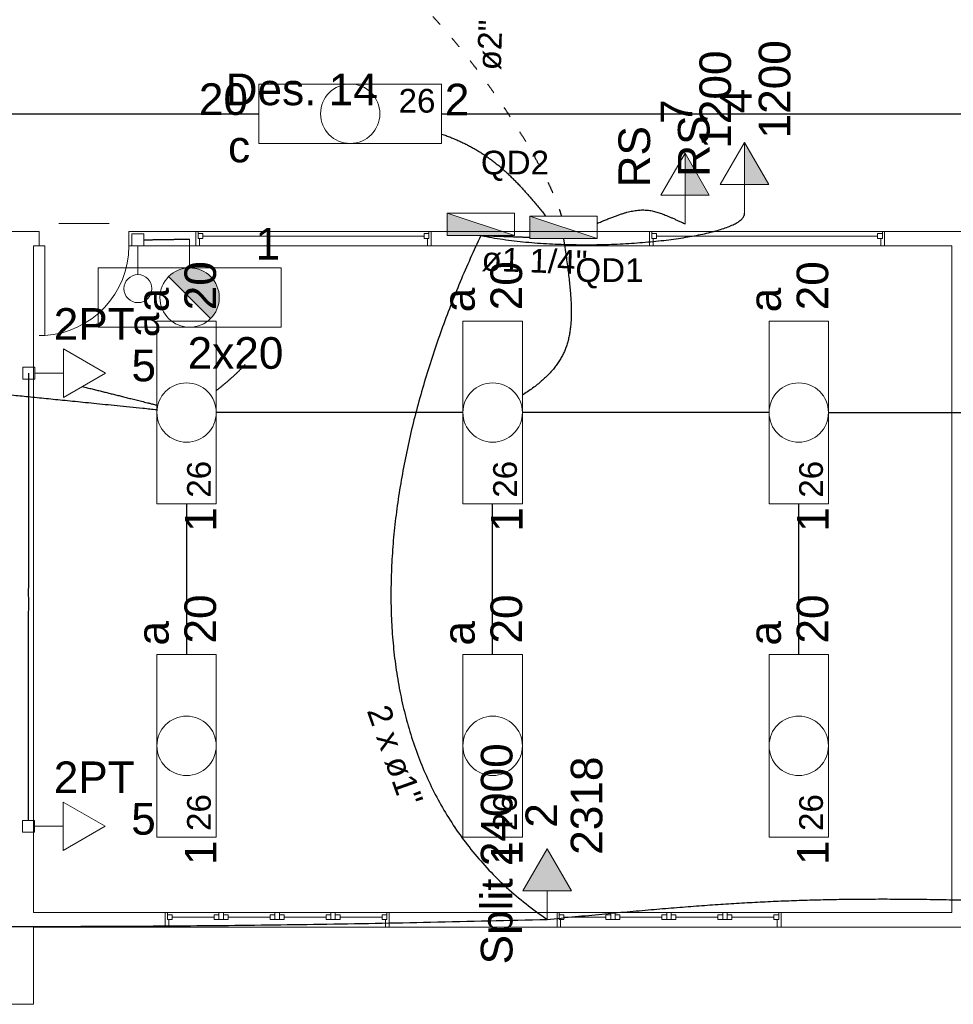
# Model space of a CAD drawing. Header units: metres. Extents: x -81 to 1042, y -541 to 334.
# Tile 96 of 130: x 829.41 to 837.74, y 200.73 to 209.52. Entities that reach past the tile are written whole.
import ezdxf

# ---------------------------------------------------------------- set-up
doc = ezdxf.new("R2010")
doc.units = ezdxf.units.M
doc.linetypes.add('DOT2', pattern=[3.175, 0, -3.175])
for name, color, linetype, lineweight in [('Arquitetura ', 134, 'Continuous', 5), ('EL-Condutos', 4, 'Continuous', 30), ('EL-Textos condutos', 7, 'Continuous', 20), ('EL-Textos pontos', 5, 'Continuous', 20), ('P-SIMBOL', 5, 'Continuous', 20)]:
    doc.layers.add(name, color=color, linetype=linetype, lineweight=lineweight)
doc.styles.add('Arial', font='arial.ttf', dxfattribs={"height": 0.025})

msp = doc.modelspace()

# ---------------------------------------------------------------- hatches: boundary and pattern name
at = {"layer": 'P-SIMBOL', "linetype": 'Continuous'}
for points in [[(835.8797, 208.0517), (835.8797, 208.4267), (836.0962, 208.0517)], [(835.3496, 207.9567), (835.3496, 208.3317), (835.5661, 207.9567)], [(833.2253, 207.7958), (833.2253, 207.596), (833.8272, 207.596)], [(833.963, 207.7692), (833.963, 207.5695), (834.5649, 207.5695)], [(830.7378, 207.2299), (831.1126, 206.8552), (830.9252, 207.3075)], [(830.7378, 207.2299), (830.7474, 207.2386), (830.7555, 207.2457), (830.7673, 207.2541), (830.7804, 207.2628), (830.7854, 207.2672), (830.7902, 207.2702), (830.7945, 207.2729), (830.8006, 207.2753), (830.8174, 207.283), (830.8245, 207.2857), (830.8386, 207.2924), (830.8493, 207.2961), (830.8588, 207.2971), (830.8766, 207.3015), (830.8843, 207.3032), (830.8924, 207.3045), (830.9252, 207.3075)], [(831.1126, 206.8552), (831.1318, 206.8789), (831.1403, 206.8871), (831.1466, 206.8982), (831.1596, 206.9216), (831.1648, 206.9306), (831.1682, 206.9373), (831.1704, 206.9447), (831.173, 206.9525), (831.1779, 206.9677), (831.1797, 206.9752), (831.1831, 206.9863), (831.1857, 206.9997), (831.1868, 207.0142), (831.1883, 207.0242), (831.1897, 207.0343), (831.1894, 207.0461), (831.1883, 207.0621), (831.1871, 207.0686), (831.186, 207.0809), (831.1849, 207.088), (831.1838, 207.0928), (831.1823, 207.1006), (831.1808, 207.1062), (831.1782, 207.1125), (831.176, 207.1184), (831.1745, 207.1251), (831.1723, 207.1296), (831.173, 207.1322), (831.1708, 207.1392), (831.1686, 207.1467), (831.1667, 207.15), (831.1656, 207.1545), (831.1622, 207.1593), (831.1608, 207.1623), (831.1582, 207.1675), (831.1537, 207.1729), (831.1492, 207.1814), (831.1459, 207.1863), (831.1437, 207.1903), (831.1399, 207.1959), (831.1381, 207.2004), (831.1336, 207.2041), (831.1299, 207.2089), (831.1251, 207.2141), (831.1188, 207.2205), (831.1132, 207.2271), (831.1095, 207.2305), (831.1054, 207.2357), (831.0976, 207.2428), (831.0916, 207.2457), (831.0861, 207.2509), (831.0805, 207.2539), (831.0775, 207.2561), (831.0701, 207.261), (831.066, 207.2654), (831.0563, 207.2703), (831.0519, 207.2736), (831.0459, 207.2762), (831.0415, 207.2788), (831.0385, 207.2803), (831.0344, 207.2814), (831.0318, 207.284), (831.0192, 207.2877), (831.0128, 207.2907), (831.0087, 207.2929), (831.0054, 207.2937), (831.0032, 207.2955), (830.9983, 207.2955), (830.9957, 207.2966), (830.9924, 207.2966), (830.9872, 207.2978), (830.9801, 207.2996), (830.9731, 207.3007), (830.9682, 207.3018), (830.9623, 207.3037), (830.9252, 207.3075)], [(834.3342, 201.7477), (834.1177, 202.1227), (833.9012, 201.7477)]]:
    msp.add_hatch(color=256, dxfattribs=at).paths.add_polyline_path(points)

# ---------------------------------------------------------------- linework, layer by layer
at = {"layer": 'Arquitetura '}
msp.add_line((829.7563, 207.7036), (830.2063, 207.7036), dxfattribs=at)
at = {"layer": 'Arquitetura ', "color": 7}
for p, q in [((829.5813, 207.6336), (825.9233, 207.6336)), ((829.5813, 207.5036), (829.5813, 207.6336)), ((830.9813, 207.6336), (830.3813, 207.6336)), ((830.3813, 207.6336), (830.3813, 207.5036)), ((830.9813, 207.5036), (830.9813, 207.6336)), ((830.9813, 207.6336), (831.0013, 207.6336)), ((831.0013, 207.5706), (831.0013, 207.6336)), ((831.0013, 207.6136), (831.0013, 207.5706)), ((831.0013, 207.6136), (831.0433, 207.6136)), ((831.0433, 207.6136), (831.0433, 207.5706)), ((833.0183, 207.6136), (833.0183, 207.5706)), ((833.0613, 207.6136), (833.0183, 207.6136)), ((833.0613, 207.5706), (833.0613, 207.6336)), ((833.0813, 207.6336), (833.0613, 207.6336)), ((833.0613, 207.6136), (833.0613, 207.5706)), ((835.0313, 207.6336), (833.0813, 207.6336)), ((833.0813, 207.6336), (833.0813, 207.5036)), ((835.0313, 207.5036), (835.0313, 207.6336)), ((835.0313, 207.6336), (835.0513, 207.6336)), ((835.0513, 207.5706), (835.0513, 207.6336)), ((835.0513, 207.6136), (835.0513, 207.5706)), ((835.0513, 207.6136), (835.0933, 207.6136)), ((835.0933, 207.6136), (835.0933, 207.5706)), ((837.0683, 207.6136), (837.0683, 207.5706)), ((837.1113, 207.6136), (837.0683, 207.6136)), ((837.1113, 207.5706), (837.1113, 207.6336)), ((837.1313, 207.6336), (837.1113, 207.6336)), ((837.1113, 207.6136), (837.1113, 207.5706)), ((837.9513, 207.6336), (837.1313, 207.6336)), ((837.1313, 207.6336), (837.1313, 207.5036)), ((831.0013, 207.5706), (831.0433, 207.5706)), ((831.0133, 207.5706), (831.0013, 207.5706)), ((831.0133, 207.5706), (831.0133, 207.5036)), ((833.0183, 207.5906), (831.0433, 207.5906)), ((833.0613, 207.5706), (833.0183, 207.5706)), ((833.0483, 207.5036), (833.0483, 207.5706)), ((833.0613, 207.5706), (833.0483, 207.5706)), ((835.0513, 207.5706), (835.0933, 207.5706)), ((835.0633, 207.5706), (835.0513, 207.5706)), ((835.0633, 207.5706), (835.0633, 207.5036)), ((837.0683, 207.5906), (835.0933, 207.5906)), ((837.1113, 207.5706), (837.0683, 207.5706)), ((837.0983, 207.5036), (837.0983, 207.5706)), ((837.1113, 207.5706), (837.0983, 207.5706)), ((829.5313, 201.5536), (829.5313, 207.5036)), ((829.5313, 207.5036), (829.5813, 207.5036)), ((829.5813, 207.5036), (829.6313, 207.5036)), ((829.6313, 207.5036), (829.6313, 206.7036)), ((830.3813, 207.5036), (830.9813, 207.5036)), ((831.0133, 207.5036), (830.9813, 207.5036)), ((833.0483, 207.5036), (833.0813, 207.5036)), ((833.0813, 207.5036), (835.0313, 207.5036)), ((835.0633, 207.5036), (835.0313, 207.5036)), ((837.0983, 207.5036), (837.1313, 207.5036)), ((837.1313, 207.5036), (837.7313, 207.5036)), ((837.7313, 207.5036), (837.7313, 201.5536)), ((829.5813, 206.7036), (829.6313, 206.7036)), ((830.7063, 201.5536), (829.5313, 201.5536)), ((830.7063, 201.4236), (830.7063, 201.5536)), ((830.7063, 201.5536), (830.7263, 201.5536)), ((830.7263, 201.4906), (830.7263, 201.5536)), ((831.1863, 201.5536), (831.2263, 201.5536)), ((831.1863, 201.4906), (831.1863, 201.5536)), ((831.2263, 201.5536), (831.2263, 201.4906)), ((831.6863, 201.5536), (831.6863, 201.4906)), ((831.7263, 201.5536), (831.6863, 201.5536)), ((831.7263, 201.4906), (831.7263, 201.5536)), ((832.1863, 201.5536), (832.1863, 201.4906)), ((832.2263, 201.5536), (832.1863, 201.5536)), ((832.2263, 201.5536), (832.2263, 201.4906)), ((832.6863, 201.4906), (832.6863, 201.5536)), ((832.7063, 201.5536), (832.6863, 201.5536)), ((834.2063, 201.5536), (832.7063, 201.5536)), ((832.7063, 201.5536), (832.7063, 201.4236)), ((834.2063, 201.4236), (834.2063, 201.5536)), ((834.2063, 201.5536), (834.2263, 201.5536)), ((834.2263, 201.4906), (834.2263, 201.5536)), ((834.6863, 201.5536), (834.7263, 201.5536)), ((834.6863, 201.4906), (834.6863, 201.5536)), ((834.7263, 201.5536), (834.7263, 201.4906)), ((835.1863, 201.5536), (835.1863, 201.4906)), ((835.2263, 201.5536), (835.1863, 201.5536)), ((835.2263, 201.4906), (835.2263, 201.5536)), ((835.6863, 201.5536), (835.6863, 201.4906)), ((835.7263, 201.5536), (835.6863, 201.5536)), ((835.7263, 201.5536), (835.7263, 201.4906)), ((836.1863, 201.4906), (836.1863, 201.5536)), ((836.2063, 201.5536), (836.1863, 201.5536)), ((837.7313, 201.5536), (836.2063, 201.5536)), ((836.2063, 201.5536), (836.2063, 201.4236)), ((830.7263, 201.5336), (830.7263, 201.4906)), ((830.7263, 201.5336), (830.7683, 201.5336)), ((830.7263, 201.4906), (830.7683, 201.4906)), ((830.7383, 201.4906), (830.7383, 201.4236)), ((830.7683, 201.5336), (830.7683, 201.4906)), ((831.1433, 201.5106), (830.7683, 201.5106)), ((831.1433, 201.5336), (831.1863, 201.5336)), ((831.1433, 201.4906), (831.1433, 201.5336)), ((831.1433, 201.4906), (831.2683, 201.4906)), ((831.2683, 201.5336), (831.2263, 201.5336)), ((831.2683, 201.4906), (831.2683, 201.5336)), ((831.6433, 201.5106), (831.2683, 201.5106)), ((831.6433, 201.5336), (831.6433, 201.4906)), ((831.6863, 201.5336), (831.6433, 201.5336)), ((831.6433, 201.4906), (831.7683, 201.4906)), ((831.7683, 201.5336), (831.7263, 201.5336)), ((831.7683, 201.4906), (831.7683, 201.5336)), ((832.1433, 201.5106), (831.7683, 201.5106)), ((832.1433, 201.5336), (832.1433, 201.4906)), ((832.1433, 201.5336), (832.1863, 201.5336)), ((832.1433, 201.4906), (832.1863, 201.4906)), ((832.1863, 201.5336), (832.1863, 201.4906)), ((832.2263, 201.4906), (832.1863, 201.4906)), ((832.2263, 201.5336), (832.2263, 201.4906)), ((832.2683, 201.5336), (832.2263, 201.5336)), ((832.2683, 201.4906), (832.2263, 201.4906)), ((832.2683, 201.5336), (832.2683, 201.4906)), ((832.6433, 201.5106), (832.2683, 201.5106)), ((832.6433, 201.5336), (832.6433, 201.4906)), ((832.6863, 201.5336), (832.6433, 201.5336)), ((832.6863, 201.4906), (832.6433, 201.4906)), ((832.6733, 201.4236), (832.6733, 201.4906)), ((832.6863, 201.4906), (832.6733, 201.4906)), ((832.6863, 201.5336), (832.6863, 201.4906)), ((834.2263, 201.5336), (834.2263, 201.4906)), ((834.2263, 201.5336), (834.2683, 201.5336)), ((834.2263, 201.4906), (834.2683, 201.4906)), ((834.2383, 201.4906), (834.2383, 201.4236)), ((834.2683, 201.5336), (834.2683, 201.4906)), ((834.6433, 201.5106), (834.2683, 201.5106)), ((834.6433, 201.5336), (834.6863, 201.5336)), ((834.6433, 201.4906), (834.6433, 201.5336)), ((834.6433, 201.4906), (834.7683, 201.4906)), ((834.7683, 201.5336), (834.7263, 201.5336)), ((834.7683, 201.4906), (834.7683, 201.5336)), ((835.1433, 201.5106), (834.7683, 201.5106)), ((835.1433, 201.5336), (835.1433, 201.4906)), ((835.1863, 201.5336), (835.1433, 201.5336)), ((835.1433, 201.4906), (835.2683, 201.4906)), ((835.2683, 201.5336), (835.2263, 201.5336)), ((835.2683, 201.4906), (835.2683, 201.5336)), ((835.6433, 201.5106), (835.2683, 201.5106)), ((835.6433, 201.5336), (835.6433, 201.4906)), ((835.6433, 201.5336), (835.6863, 201.5336)), ((835.6433, 201.4906), (835.6863, 201.4906)), ((835.6863, 201.5336), (835.6863, 201.4906)), ((835.7263, 201.4906), (835.6863, 201.4906)), ((835.7263, 201.5336), (835.7263, 201.4906)), ((835.7683, 201.5336), (835.7263, 201.5336)), ((835.7683, 201.4906), (835.7263, 201.4906)), ((835.7683, 201.5336), (835.7683, 201.4906)), ((836.1433, 201.5106), (835.7683, 201.5106)), ((836.1433, 201.5336), (836.1433, 201.4906)), ((836.1863, 201.5336), (836.1433, 201.5336)), ((836.1863, 201.4906), (836.1433, 201.4906)), ((836.1733, 201.4236), (836.1733, 201.4906)), ((836.1863, 201.4906), (836.1733, 201.4906)), ((836.1863, 201.5336), (836.1863, 201.4906)), ((829.5313, 200.7336), (829.5313, 201.4236)), ((829.5313, 201.4236), (830.7063, 201.4236)), ((830.7383, 201.4236), (830.7063, 201.4236)), ((832.6733, 201.4236), (832.7063, 201.4236)), ((832.7063, 201.4236), (834.2063, 201.4236)), ((834.2383, 201.4236), (834.2063, 201.4236)), ((836.1733, 201.4236), (836.2063, 201.4236)), ((836.2063, 201.4236), (838.8363, 201.4236)), ((820.4563, 200.7336), (829.5313, 200.7336))]:
    msp.add_line(p, q, dxfattribs=at)
at = {"layer": 'Arquitetura ', "color": 8}
for p, q in [((830.9813, 207.6336), (833.0813, 207.6336)), ((835.0313, 207.6336), (837.1313, 207.6336)), ((833.0813, 207.5036), (830.9813, 207.5036)), ((837.1313, 207.5036), (835.0313, 207.5036)), ((830.7063, 201.5536), (832.7063, 201.5536)), ((834.2063, 201.5536), (836.2063, 201.5536)), ((832.7063, 201.4236), (830.7063, 201.4236)), ((836.2063, 201.4236), (834.2063, 201.4236))]:
    msp.add_line(p, q, dxfattribs=at)
msp.add_arc((829.5813, 207.5036), 0.8017, 273.647, 0, dxfattribs=at)
at = {"layer": 'EL-Condutos', "linetype": 'DOT2', "ltscale": 0.05}
msp.add_spline([(832.7214, 209.9097), (832.7845, 209.857), (832.8483, 209.8004), (832.9126, 209.7402), (832.9772, 209.6766), (833.0421, 209.6101), (833.1069, 209.5408), (833.1717, 209.4689), (833.2361, 209.3949), (833.3001, 209.319), (833.3634, 209.2413), (833.4259, 209.1623), (833.4875, 209.0822), (833.548, 209.0013), (833.6072, 208.9198), (833.6649, 208.8381), (833.721, 208.7564), (833.7754, 208.6749), (833.8278, 208.594), (833.8781, 208.5139), (833.9262, 208.435), (833.9718, 208.3574), (834.0148, 208.2815), (834.0551, 208.2075), (834.0925, 208.1358), (834.1268, 208.0665), (834.1579, 208.0001), (834.1855, 207.9366), (834.2096, 207.8765), (834.2299, 207.82), (834.2464, 207.7674)], degree=3, dxfattribs=at)
at = {"layer": 'EL-Condutos', "linetype": 'Continuous'}
for points in [[(824.5876, 208.6836), (824.9028, 208.6836), (825.2008, 208.6836), (825.4828, 208.6836), (825.75, 208.6836), (826.0036, 208.6836), (826.2448, 208.6836), (826.475, 208.6836), (826.6953, 208.6836), (826.907, 208.6836), (827.1113, 208.6836), (827.3095, 208.6836), (827.5027, 208.6836), (827.6922, 208.6836), (827.8792, 208.6836), (828.065, 208.6836), (828.2508, 208.6836), (828.4378, 208.6836), (828.6274, 208.6836), (828.8206, 208.6836), (829.0187, 208.6836), (829.223, 208.6836), (829.4347, 208.6836), (829.655, 208.6836), (829.8852, 208.6836), (830.1265, 208.6836), (830.3801, 208.6836), (830.6473, 208.6836), (830.9292, 208.6836), (831.2272, 208.6836), (831.5425, 208.6836)], [(833.1757, 208.6836), (833.491, 208.6836), (833.789, 208.6836), (834.0709, 208.6836), (834.3381, 208.6836), (834.5917, 208.6836), (834.833, 208.6836), (835.0632, 208.6836), (835.2835, 208.6836), (835.4952, 208.6836), (835.6995, 208.6836), (835.8976, 208.6836), (836.0908, 208.6836), (836.2803, 208.6836), (836.4674, 208.6836), (836.6532, 208.6836), (836.839, 208.6836), (837.026, 208.6836), (837.2155, 208.6836), (837.4087, 208.6836), (837.6069, 208.6836), (837.8111, 208.6836), (838.0228, 208.6836), (838.2432, 208.6836), (838.4733, 208.6836), (838.7146, 208.6836), (838.9682, 208.6836), (839.2354, 208.6836), (839.5174, 208.6836), (839.8153, 208.6836), (840.1306, 208.6836)], [(833.1755, 208.5023), (833.2157, 208.4878), (833.2546, 208.4729), (833.2924, 208.4575), (833.3291, 208.4416), (833.3647, 208.4252), (833.3994, 208.4082), (833.4332, 208.3906), (833.4661, 208.3724), (833.4982, 208.3536), (833.5296, 208.3341), (833.5604, 208.3139), (833.5906, 208.2931), (833.6202, 208.2715), (833.6494, 208.2491), (833.6782, 208.226), (833.7066, 208.2021), (833.7348, 208.1773), (833.7628, 208.1517), (833.7906, 208.1253), (833.8184, 208.0979), (833.8461, 208.0696), (833.8739, 208.0404), (833.9018, 208.0101), (833.9299, 207.9789), (833.9583, 207.9467), (833.9869, 207.9134), (834.0159, 207.8791), (834.0454, 207.8436), (834.0753, 207.8071), (834.1058, 207.7694)], [(833.5278, 207.5956), (833.624, 207.5779), (833.7229, 207.5625), (833.8242, 207.5494), (833.9274, 207.5384), (834.032, 207.5296), (834.1377, 207.5229), (834.2441, 207.5182), (834.3506, 207.5153), (834.4569, 207.5143), (834.5625, 207.5151), (834.6671, 207.5176), (834.7701, 207.5218), (834.8712, 207.5275), (834.9699, 207.5347), (835.0658, 207.5433), (835.1586, 207.5533), (835.2476, 207.5645), (835.3326, 207.577), (835.4131, 207.5906), (835.4887, 207.6053), (835.5589, 207.621), (835.6234, 207.6376), (835.6816, 207.6551), (835.7332, 207.6734), (835.7778, 207.6924), (835.8148, 207.712), (835.844, 207.7322), (835.8648, 207.753), (835.8768, 207.7741), (835.8797, 207.7957)], [(834.5631, 207.704), (834.6036, 207.7212), (834.6417, 207.737), (834.6777, 207.7515), (834.7117, 207.7645), (834.7438, 207.7762), (834.7742, 207.7865), (834.8029, 207.7956), (834.8302, 207.8034), (834.8562, 207.8099), (834.881, 207.8152), (834.9048, 207.8193), (834.9277, 207.8223), (834.9498, 207.824), (834.9714, 207.8247), (834.9925, 207.8242), (835.0132, 207.8226), (835.0338, 207.82), (835.0543, 207.8164), (835.075, 207.8117), (835.0959, 207.8061), (835.1172, 207.7995), (835.139, 207.7919), (835.1615, 207.7835), (835.1848, 207.7741), (835.209, 207.7639), (835.2344, 207.7528), (835.261, 207.741), (835.2889, 207.7283), (835.3184, 207.7148), (835.3496, 207.7007)], [(830.516, 207.5582), (830.5335, 207.5584), (830.5499, 207.5587), (830.5655, 207.5589), (830.5802, 207.5591), (830.5941, 207.5593), (830.6073, 207.5595), (830.62, 207.5597), (830.6321, 207.5599), (830.6437, 207.5601), (830.655, 207.5603), (830.666, 207.5604), (830.6768, 207.5606), (830.6874, 207.5608), (830.698, 207.5609), (830.7086, 207.5611), (830.7194, 207.5613), (830.7303, 207.5614), (830.7415, 207.5616), (830.753, 207.5618), (830.765, 207.562), (830.7774, 207.5622), (830.7904, 207.5624), (830.8041, 207.5626), (830.8186, 207.5628), (830.8338, 207.563), (830.85, 207.5633), (830.8671, 207.5636), (830.8853, 207.5638), (830.9046, 207.5641), (830.9252, 207.5645)], [(833.5262, 207.5959), (833.4317, 207.3916), (833.3413, 207.1828), (833.2555, 206.9702), (833.1745, 206.7541), (833.0989, 206.5351), (833.029, 206.3136), (832.9652, 206.0901), (832.9079, 205.865), (832.8576, 205.6389), (832.8146, 205.4123), (832.7793, 205.1855), (832.7522, 204.9591), (832.7336, 204.7336), (832.724, 204.5093), (832.7237, 204.2869), (832.7332, 204.0668), (832.7529, 203.8495), (832.7831, 203.6353), (832.8243, 203.4249), (832.8769, 203.2187), (832.9413, 203.0171), (833.0179, 202.8207), (833.107, 202.6299), (833.2092, 202.4452), (833.3247, 202.2671), (833.4541, 202.096), (833.5977, 201.9324), (833.7559, 201.7769), (833.9291, 201.6298), (834.1177, 201.4917)], [(833.5282, 207.5955), (833.5505, 207.5948), (833.5719, 207.5941), (833.5925, 207.5934), (833.6123, 207.5928), (833.6312, 207.5922), (833.6494, 207.5916), (833.6669, 207.591), (833.6838, 207.5904), (833.7, 207.5899), (833.7156, 207.5894), (833.7307, 207.5889), (833.7452, 207.5884), (833.7593, 207.5879), (833.773, 207.5875), (833.7862, 207.587), (833.7991, 207.5866), (833.8117, 207.5862), (833.8239, 207.5857), (833.836, 207.5853), (833.8478, 207.5849), (833.8595, 207.5845), (833.871, 207.5841), (833.8825, 207.5837), (833.8939, 207.5833), (833.9053, 207.5828), (833.9167, 207.5824), (833.9282, 207.582), (833.9398, 207.5816), (833.9515, 207.5811), (833.9635, 207.5806)], [(834.2641, 207.5679), (834.2759, 207.4894), (834.2868, 207.4143), (834.2968, 207.3424), (834.3057, 207.2738), (834.3136, 207.2081), (834.3202, 207.1454), (834.3256, 207.0854), (834.3296, 207.028), (834.3322, 206.9731), (834.3332, 206.9206), (834.3326, 206.8704), (834.3302, 206.8223), (834.3261, 206.7761), (834.32, 206.7319), (834.312, 206.6893), (834.302, 206.6483), (834.2897, 206.6088), (834.2753, 206.5707), (834.2585, 206.5337), (834.2393, 206.4979), (834.2176, 206.4629), (834.1933, 206.4288), (834.1664, 206.3954), (834.1366, 206.3626), (834.1041, 206.3301), (834.0686, 206.298), (834.0301, 206.266), (833.9885, 206.2341), (833.9436, 206.2021), (833.8955, 206.1699)], [(831.1627, 206.212), (831.1737, 206.2207), (831.1845, 206.2293), (831.1951, 206.2378), (831.2056, 206.2462), (831.2159, 206.2546), (831.2261, 206.263), (831.2361, 206.2712), (831.2459, 206.2794), (831.2555, 206.2876), (831.265, 206.2957), (831.2744, 206.3037), (831.2836, 206.3117), (831.2926, 206.3196), (831.3014, 206.3275), (831.3101, 206.3353), (831.3186, 206.3431), (831.327, 206.3508), (831.3352, 206.3584), (831.3433, 206.366), (831.3512, 206.3736), (831.3589, 206.3811), (831.3665, 206.3886), (831.3739, 206.396), (831.3812, 206.4034), (831.3883, 206.4108), (831.3952, 206.4181), (831.402, 206.4253), (831.4086, 206.4325), (831.4151, 206.4397), (831.4214, 206.4469)], [(828.0651, 206.3013), (828.1627, 206.2915), (828.256, 206.2821), (828.3454, 206.2731), (828.4312, 206.2645), (828.5138, 206.2561), (828.5936, 206.2481), (828.6709, 206.2403), (828.7462, 206.2327), (828.8197, 206.2253), (828.8919, 206.2181), (828.9632, 206.2109), (829.0339, 206.2038), (829.1043, 206.1967), (829.1749, 206.1895), (829.2461, 206.1824), (829.3182, 206.1751), (829.3916, 206.1677), (829.4666, 206.1602), (829.5436, 206.1524), (829.6231, 206.1444), (829.7053, 206.1361), (829.7907, 206.1275), (829.8796, 206.1186), (829.9724, 206.1093), (830.0695, 206.0995), (830.1712, 206.0892), (830.278, 206.0785), (830.3901, 206.0672), (830.508, 206.0553), (830.632, 206.0428)], [(829.4869, 202.3759), (829.487, 202.5665), (829.4871, 202.7449), (829.4872, 202.9121), (829.4872, 203.0689), (829.4873, 203.2162), (829.4874, 203.3549), (829.4874, 203.4858), (829.4875, 203.6098), (829.4875, 203.7278), (829.4876, 203.8407), (829.4876, 203.9494), (829.4877, 204.0546), (829.4877, 204.1573), (829.4878, 204.2584), (829.4878, 204.3588), (829.4878, 204.4592), (829.4879, 204.5607), (829.4879, 204.664), (829.488, 204.7701), (829.488, 204.8798), (829.4881, 204.9939), (829.4881, 205.1135), (829.4882, 205.2393), (829.4883, 205.3722), (829.4883, 205.5131), (829.4884, 205.6629), (829.4885, 205.8224), (829.4885, 205.9926), (829.4886, 206.1742), (829.4887, 206.3683)], [(829.9665, 206.2488), (829.9892, 206.2432), (830.0113, 206.2376), (830.0329, 206.2322), (830.0541, 206.2269), (830.075, 206.2217), (830.0955, 206.2166), (830.1157, 206.2116), (830.1357, 206.2066), (830.1555, 206.2016), (830.1753, 206.1967), (830.195, 206.1917), (830.2147, 206.1868), (830.2345, 206.1819), (830.2543, 206.1769), (830.2744, 206.1719), (830.2946, 206.1668), (830.3152, 206.1617), (830.3361, 206.1565), (830.3573, 206.1512), (830.379, 206.1457), (830.4013, 206.1402), (830.424, 206.1345), (830.4474, 206.1287), (830.4714, 206.1227), (830.4961, 206.1165), (830.5217, 206.1101), (830.548, 206.1035), (830.5752, 206.0967), (830.6033, 206.0897), (830.6325, 206.0824)], [(833.3674, 206.0161), (833.2675, 206.0161), (833.1731, 206.0161), (833.0838, 206.0161), (832.9991, 206.0161), (832.9187, 206.0161), (832.8422, 206.0161), (832.7692, 206.0161), (832.6993, 206.0161), (832.6321, 206.0161), (832.5673, 206.0161), (832.5044, 206.0161), (832.4431, 206.0161), (832.383, 206.0161), (832.3236, 206.0161), (832.2646, 206.0161), (832.2056, 206.0161), (832.1463, 206.0161), (832.0861, 206.0161), (832.0248, 206.0161), (831.9619, 206.0161), (831.8971, 206.0161), (831.8299, 206.0161), (831.76, 206.0161), (831.6871, 206.0161), (831.6106, 206.0161), (831.5302, 206.0161), (831.4455, 206.0161), (831.3561, 206.0161), (831.2617, 206.0161), (831.1619, 206.0161)], [(836.1007, 206.0161), (836.0009, 206.0161), (835.9065, 206.0161), (835.8171, 206.0161), (835.7324, 206.0161), (835.652, 206.0161), (835.5755, 206.0161), (835.5025, 206.0161), (835.4327, 206.0161), (835.3655, 206.0161), (835.3007, 206.0161), (835.2378, 206.0161), (835.1765, 206.0161), (835.1163, 206.0161), (835.057, 206.0161), (834.998, 206.0161), (834.939, 206.0161), (834.8796, 206.0161), (834.8195, 206.0161), (834.7582, 206.0161), (834.6953, 206.0161), (834.6305, 206.0161), (834.5633, 206.0161), (834.4934, 206.0161), (834.4204, 206.0161), (834.3439, 206.0161), (834.2635, 206.0161), (834.1788, 206.0161), (834.0895, 206.0161), (833.995, 206.0161), (833.8952, 206.0161)], [(836.6297, 206.0161), (836.728, 206.0161), (836.821, 206.0161), (836.9091, 206.0161), (836.9925, 206.0161), (837.0718, 206.0161), (837.1472, 206.0161), (837.2192, 206.0161), (837.2881, 206.0161), (837.3544, 206.0161), (837.4183, 206.0161), (837.4804, 206.0161), (837.5409, 206.0161), (837.6003, 206.0161), (837.6589, 206.0161), (837.7171, 206.0161), (837.7753, 206.0161), (837.8339, 206.0161), (837.8933, 206.0161), (837.9538, 206.0161), (838.0158, 206.0161), (838.0798, 206.0161), (838.1461, 206.0161), (838.215, 206.0161), (838.287, 206.0161), (838.3624, 206.0161), (838.4416, 206.0161), (838.5251, 206.0161), (838.6131, 206.0161), (838.7062, 206.0161), (838.8045, 206.0161)], [(830.898, 205.1992), (830.898, 205.1472), (830.898, 205.0967), (830.898, 205.0476), (830.898, 204.9998), (830.898, 204.9531), (830.898, 204.9076), (830.898, 204.863), (830.898, 204.8193), (830.898, 204.7764), (830.898, 204.7341), (830.898, 204.6923), (830.898, 204.651), (830.898, 204.61), (830.898, 204.5692), (830.898, 204.5286), (830.898, 204.4879), (830.898, 204.4471), (830.898, 204.4061), (830.898, 204.3648), (830.898, 204.323), (830.898, 204.2807), (830.898, 204.2378), (830.898, 204.1941), (830.898, 204.1495), (830.898, 204.104), (830.898, 204.0574), (830.898, 204.0096), (830.898, 203.9605), (830.898, 203.91), (830.898, 203.8579)], [(833.6313, 203.8579), (833.6313, 203.91), (833.6313, 203.9605), (833.6313, 204.0096), (833.6313, 204.0574), (833.6313, 204.104), (833.6313, 204.1495), (833.6313, 204.1941), (833.6313, 204.2378), (833.6313, 204.2807), (833.6313, 204.323), (833.6313, 204.3648), (833.6313, 204.4061), (833.6313, 204.4471), (833.6313, 204.4879), (833.6313, 204.5286), (833.6313, 204.5692), (833.6313, 204.61), (833.6313, 204.651), (833.6313, 204.6923), (833.6313, 204.7341), (833.6313, 204.7764), (833.6313, 204.8193), (833.6313, 204.863), (833.6313, 204.9076), (833.6313, 204.9531), (833.6313, 204.9998), (833.6313, 205.0476), (833.6313, 205.0967), (833.6313, 205.1472), (833.6313, 205.1992)], [(836.3646, 203.8579), (836.3646, 203.91), (836.3646, 203.9605), (836.3646, 204.0096), (836.3646, 204.0574), (836.3646, 204.104), (836.3646, 204.1495), (836.3646, 204.1941), (836.3646, 204.2378), (836.3646, 204.2807), (836.3646, 204.323), (836.3646, 204.3648), (836.3646, 204.4061), (836.3646, 204.4471), (836.3646, 204.4879), (836.3646, 204.5286), (836.3646, 204.5692), (836.3646, 204.61), (836.3646, 204.651), (836.3646, 204.6923), (836.3646, 204.7341), (836.3646, 204.7764), (836.3646, 204.8193), (836.3646, 204.863), (836.3646, 204.9076), (836.3646, 204.9531), (836.3646, 204.9998), (836.3646, 205.0476), (836.3646, 205.0967), (836.3646, 205.1472), (836.3646, 205.1992)], [(815.6741, 201.5111), (816.2256, 201.5547), (816.7564, 201.5905), (817.2692, 201.619), (817.7667, 201.6407), (818.2516, 201.6561), (818.7265, 201.6656), (819.1941, 201.6699), (819.6572, 201.6694), (820.1184, 201.6647), (820.5803, 201.6562), (821.0457, 201.6445), (821.5173, 201.6301), (821.9977, 201.6135), (822.4896, 201.5952), (822.9958, 201.5757), (823.5188, 201.5556), (824.0614, 201.5353), (824.6263, 201.5154), (825.2161, 201.4963), (825.8335, 201.4787), (826.4812, 201.4629), (827.162, 201.4496), (827.8784, 201.4392), (828.6331, 201.4323), (829.429, 201.4293), (830.2685, 201.4308), (831.1545, 201.4372), (832.0895, 201.4492), (833.0764, 201.4672), (834.1177, 201.4917)], [(834.1177, 201.4917), (834.3688, 201.5162), (834.6062, 201.5389), (834.8315, 201.5598), (835.0463, 201.5788), (835.2522, 201.5961), (835.4508, 201.6115), (835.6438, 201.6253), (835.8328, 201.6372), (836.0195, 201.6475), (836.2054, 201.656), (836.3921, 201.6628), (836.5814, 201.668), (836.7748, 201.6715), (836.9739, 201.6733), (837.1804, 201.6736), (837.3959, 201.6722), (837.6221, 201.6692), (837.8605, 201.6647), (838.1127, 201.6586), (838.3805, 201.651), (838.6654, 201.6419), (838.969, 201.6312), (839.293, 201.6191), (839.6391, 201.6055), (840.0087, 201.5905), (840.4036, 201.5741), (840.8254, 201.5562), (841.2757, 201.5369), (841.7561, 201.5163), (842.2683, 201.4943)]]:
    msp.add_spline(points, degree=3, dxfattribs=at)
at = {"layer": 'P-SIMBOL'}
for p, q in [((831.5431, 208.4186), (831.5431, 208.9486)), ((833.1751, 208.9486), (831.5431, 208.9486)), ((833.1751, 208.4186), (833.1751, 208.9486)), ((833.1751, 208.4186), (831.5431, 208.4186)), ((835.6632, 208.0517), (835.8797, 208.4267)), ((835.8797, 208.4267), (835.8797, 208.0517)), ((835.8797, 208.4267), (836.0962, 208.0517)), ((835.1331, 207.9567), (835.3496, 208.3317)), ((835.3496, 208.3317), (835.3496, 207.9567)), ((835.3496, 208.3317), (835.5661, 207.9567)), ((836.0962, 208.0517), (835.6632, 208.0517)), ((835.8797, 208.0517), (835.8797, 207.7957)), ((835.5661, 207.9567), (835.1331, 207.9567)), ((835.3496, 207.9567), (835.3496, 207.7007)), ((833.2253, 207.7958), (833.8272, 207.7958)), ((833.2253, 207.7958), (833.2253, 207.596)), ((833.2253, 207.7958), (833.8272, 207.596)), ((833.8272, 207.7958), (833.8272, 207.596)), ((833.963, 207.7692), (834.5649, 207.7692)), ((833.963, 207.7692), (833.963, 207.5695)), ((833.963, 207.7692), (834.5649, 207.5695)), ((834.5649, 207.7692), (834.5649, 207.5695)), ((830.4105, 207.6104), (830.5165, 207.6104)), ((830.4105, 207.5043), (830.4105, 207.6104)), ((830.5165, 207.6104), (830.5165, 207.5043)), ((830.9252, 207.5645), (830.9252, 207.3075)), ((833.2253, 207.596), (833.8272, 207.596)), ((833.963, 207.5695), (834.5649, 207.5695)), ((830.5165, 207.5043), (830.4105, 207.5043)), ((830.4635, 207.2473), (830.4635, 207.5043)), ((830.1092, 207.3075), (831.7412, 207.3075)), ((830.1092, 207.3075), (830.1092, 206.7775)), ((831.7412, 207.3075), (831.7412, 206.7775)), ((830.7378, 207.2299), (831.1126, 206.8552)), ((830.633, 205.2001), (830.633, 206.8321)), ((830.633, 206.8321), (831.163, 206.8321)), ((831.163, 205.2001), (831.163, 206.8321)), ((833.3663, 205.2001), (833.3663, 206.8321)), ((833.3663, 206.8321), (833.8963, 206.8321)), ((833.8963, 205.2001), (833.8963, 206.8321)), ((836.0996, 205.2001), (836.0996, 206.8321)), ((836.0996, 206.8321), (836.6296, 206.8321)), ((836.6296, 205.2001), (836.6296, 206.8321)), ((830.1092, 206.7775), (831.7412, 206.7775)), ((829.7978, 206.5848), (830.1728, 206.3683)), ((829.7978, 206.1518), (829.7978, 206.5848)), ((829.4357, 206.3153), (829.4357, 206.4213)), ((829.4357, 206.4213), (829.5418, 206.4213)), ((829.5418, 206.4213), (829.5418, 206.3153)), ((829.5418, 206.3153), (829.4357, 206.3153)), ((829.7978, 206.3683), (829.5418, 206.3683)), ((830.1728, 206.3683), (829.7978, 206.1518)), ((830.633, 205.2001), (831.163, 205.2001)), ((833.3663, 205.2001), (833.8963, 205.2001)), ((836.0996, 205.2001), (836.6296, 205.2001)), ((830.633, 202.2251), (830.633, 203.8571)), ((830.633, 203.8571), (831.163, 203.8571)), ((831.163, 202.2251), (831.163, 203.8571)), ((833.3663, 202.2251), (833.3663, 203.8571)), ((833.3663, 203.8571), (833.8963, 203.8571)), ((833.8963, 202.2251), (833.8963, 203.8571)), ((836.0996, 202.2251), (836.0996, 203.8571)), ((836.0996, 203.8571), (836.6296, 203.8571)), ((836.6296, 202.2251), (836.6296, 203.8571)), ((829.796, 202.5389), (830.171, 202.3224)), ((829.796, 202.1059), (829.796, 202.5389)), ((829.4339, 202.2694), (829.4339, 202.3754)), ((829.4339, 202.3754), (829.54, 202.3754)), ((829.54, 202.3754), (829.54, 202.2694)), ((829.54, 202.2694), (829.4339, 202.2694)), ((829.796, 202.3224), (829.54, 202.3224)), ((830.171, 202.3224), (829.796, 202.1059)), ((830.633, 202.2251), (831.163, 202.2251)), ((833.3663, 202.2251), (833.8963, 202.2251)), ((836.0996, 202.2251), (836.6296, 202.2251)), ((833.9012, 201.7477), (834.1177, 202.1227)), ((834.1177, 202.1227), (834.3342, 201.7477)), ((834.3342, 201.7477), (833.9012, 201.7477)), ((834.1177, 201.7477), (834.1177, 201.4917))]:
    msp.add_line(p, q, dxfattribs=at)
for centre, radius in [((832.3591, 208.6836), 0.265), ((830.9252, 207.0425), 0.265), ((830.4635, 207.1223), 0.125), ((830.898, 206.0161), 0.265), ((833.6313, 206.0161), 0.265), ((836.3646, 206.0161), 0.265), ((830.898, 203.0411), 0.265), ((833.6313, 203.0411), 0.265), ((836.3646, 203.0411), 0.265)]:
    msp.add_circle(centre, radius, dxfattribs=at)

# ---------------------------------------------------------------- texts
at = {"layer": 'EL-Textos condutos', "char_height": 0.2118, "attachment_point": 8, "line_spacing_factor": 0.798, "style": 'Arial'}
for s, insert, width, rotation in [('ø2"', (833.7164, 209.2937), 0.76248, 88.21831), ('ø1 1/4"', (834.0008, 207.2604), 1.77912, 357.93735), ('2 x ø1"', (832.6552, 202.9169), 1.77912, 289.53192)]:
    msp.add_mtext(s, dxfattribs=dict(at, insert=insert, width=width, rotation=rotation))
at = {"layer": 'EL-Textos pontos', "char_height": 0.2824, "rotation": 90.00021, "line_spacing_factor": 0.798, "style": 'Arial'}
for s, insert, width, attachment_point in [('1200', (836.2941, 208.9016), 1.35552, 8), ('1200', (835.7641, 208.8096), 1.35552, 8), ('4', (835.9441, 208.7966), 0.33888, 8), ('7', (835.4141, 208.7016), 0.33888, 8), ('RS', (835.5721, 208.3946), 0.67776, 8), ('RS', (835.0411, 208.2996), 0.67776, 8), ('20', (831.1651, 206.9286), 0.67776, 7), ('20', (833.8981, 206.9286), 0.67776, 7), ('20', (836.6321, 206.9286), 0.67776, 7), ('a', (830.7421, 206.9106), 0.33888, 7), ('a', (833.4751, 206.9106), 0.33888, 7), ('a', (836.2091, 206.9106), 0.33888, 7), ('a', (830.6561, 206.9066), 0.33888, 9), ('1', (831.1651, 204.9516), 0.33888, 7), ('1', (833.8981, 204.9516), 0.33888, 7), ('1', (836.6321, 204.9516), 0.33888, 7), ('20', (831.1651, 203.9536), 0.67776, 7), ('20', (833.8981, 203.9536), 0.67776, 7), ('20', (836.6321, 203.9536), 0.67776, 7), ('a', (830.7421, 203.9356), 0.33888, 7), ('a', (833.4751, 203.9356), 0.33888, 7), ('a', (836.2091, 203.9356), 0.33888, 7), ('Split 24000', (833.8933, 202.0766), 3.72768, 8), ('2318', (834.6151, 202.5066), 1.35552, 8), ('2', (834.2071, 202.4196), 0.33888, 8), ('1', (831.1651, 201.9766), 0.33888, 7), ('1', (833.8981, 201.9766), 0.33888, 7), ('1', (836.6321, 201.9766), 0.33888, 7)]:
    msp.add_mtext(s, dxfattribs=dict(at, insert=insert, width=width, attachment_point=attachment_point))
at = {"layer": 'EL-Textos pontos', "line_spacing_factor": 0.798, "style": 'Arial'}
for s, insert, char_height, width, attachment_point in [('Des. 14', (831.9263, 208.7558), 0.2824, 2.37216, 8), ('20', (831.4463, 208.6688), 0.2824, 0.67776, 9), ('2', (833.4233, 208.6688), 0.2824, 0.33888, 9), ('c', (831.4653, 208.2458), 0.2824, 0.33888, 9), ('QD2', (833.5263, 208.0835), 0.2118, 0.76248, 7), ('1', (831.5133, 207.3818), 0.2824, 0.33888, 7), ('QD1', (834.9783, 207.1235), 0.2118, 0.76248, 9), ('2PT', (830.0733, 206.6658), 0.2824, 1.01664, 8), ('5', (830.5153, 206.2908), 0.2824, 0.33888, 8), ('2PT', (830.0733, 202.6188), 0.2824, 1.01664, 8), ('5', (830.5133, 202.2438), 0.2824, 0.33888, 8)]:
    msp.add_mtext(s, dxfattribs=dict(at, insert=insert, char_height=char_height, width=width, attachment_point=attachment_point))
at = {"layer": 'P-SIMBOL', "line_spacing_factor": 0.798, "style": 'Arial'}
for s, insert, char_height, width, attachment_point in [('26', (833.1203, 208.6905), 0.2118, 0.50832, 9), ('2x20', (830.9073, 206.4028), 0.2824, 1.35552, 7)]:
    msp.add_mtext(s, dxfattribs=dict(at, insert=insert, char_height=char_height, width=width, attachment_point=attachment_point))
at = {"layer": 'P-SIMBOL', "char_height": 0.2118, "width": 0.50832, "attachment_point": 7, "rotation": 90.00021, "line_spacing_factor": 0.798, "style": 'Arial'}
for insert in [(831.1174, 205.2556), (833.8504, 205.2556), (836.5834, 205.2556), (831.1174, 202.2806), (833.8504, 202.2806), (836.5834, 202.2806)]:
    msp.add_mtext('26', dxfattribs=dict(at, insert=insert))

doc.saveas('drawing.dxf')
